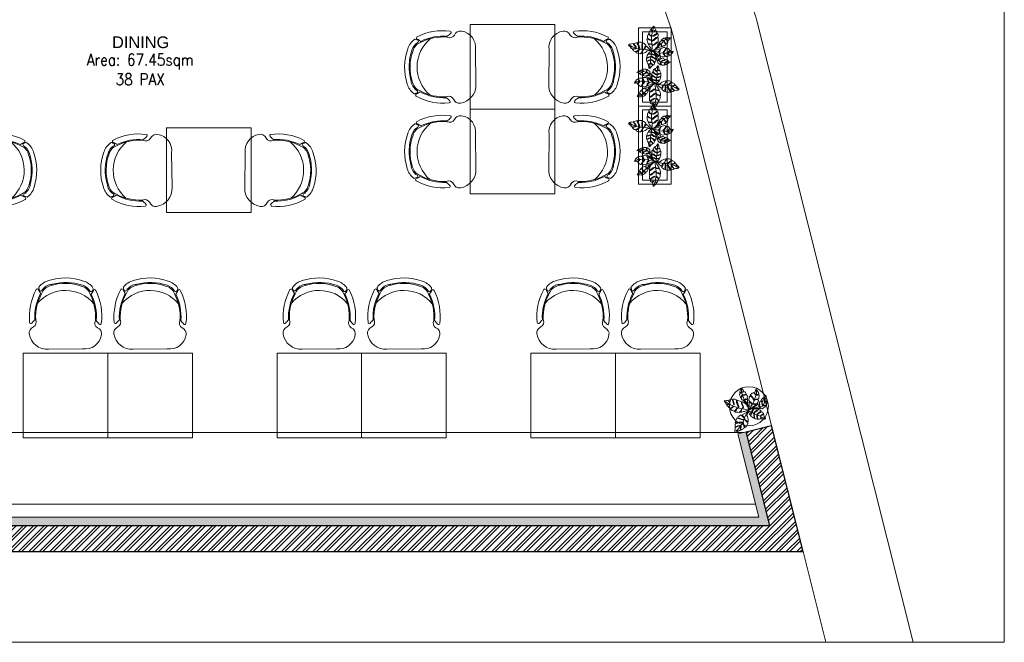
# Model space of a CAD drawing. Header units: millimetres. Extents: x 256680 to 410391, y -77299 to -22623.
# Tile 34 of 202: x 264677 to 272243, y -34256 to -29473. Entities that reach past the tile are written whole.
import ezdxf

# ---------------------------------------------------------------- set-up
doc = ezdxf.new("R2010")
doc.units = ezdxf.units.MM
doc.header["$LTSCALE"] = 2.5
for name, color, linetype, lineweight in [('ELEVATION 1', 143, 'Continuous', 18), ('ELEVATION 3', 23, 'Continuous', 13), ('FURNITURES', 30, 'Continuous', 15), ('HATCH LIGHT', 250, 'Continuous', 0), ('HATCH MEDIUM', 251, 'Continuous', 5), ('ROOM TEXT', 7, 'Continuous', 5), ('TEXT', 40, 'Continuous', 0), ('TREES', 55, 'Continuous', 5), ('WALL', 132, 'Continuous', 25)]:
    doc.layers.add(name, color=color, linetype=linetype, lineweight=lineweight)
doc.styles.add('MTEXT', font='romans.shx', dxfattribs={"width": 0.85})
doc.styles.add('RG_3F_TITLE BLOCK_A1$0$A1 TBLOCK LBV$0$Style-arial', font='arial.ttf')

# ---------------------------------------------------------------- blocks, each defined once
blk = doc.blocks.new('04P-CH~1')
blk.add_line((-0.6031, 0.6002), (-0.3259, 0.597))
for centre, radius, start, end in [((-0.6123, 0.4516), 0.1489, 86.45826, 170.84441), ((-0.3081, 0.4618), 0.1363, 9.13239, 97.50787), ((-0.2234, 0.474), 0.0508, 290.59406, 10.75195), ((-0.7092, 0.4672), 0.0508, 170.84441, 251.00231), ((-0.7491, 0.3792), 0.0464, 334.70337, 59.67207), ((-0.181, 0.3871), 0.0464, 121.92429, 206.89299), ((-0.3026, 0.3344), 0.456, 173.92961, 208.62433), ((-0.7462, 0.3807), 0.01, 46.56635, 168.96112), ((-0.9103, 0.2073), 0.2488, 38.01323, 46.56635), ((-0.3125, 0.3391), 0.4025, 176.94568, 208.36885), ((-0.3123, 0.339), 0.3954, 177.0537, 208.52316), ((-0.6165, 0.3348), 0.3954, 333.0732, 4.54266), ((-0.6164, 0.3348), 0.4025, 333.22752, 4.65068), ((-0.6261, 0.3299), 0.456, 332.97204, 7.66676), ((-0.0151, 0.2198), 0.2488, 135.03001, 143.58313), ((-0.184, 0.3885), 0.01, 12.63524, 135.03001), ((-0.465, 0.421), 0.2985, 220.6848, 320.38834), ((-0.6935, 0.1195), 0.01, 200.82595, 338.53261), ((-0.5509, 0.0634), 0.1433, 143.88699, 158.53261), ((-0.6722, 0.1012), 0.01, 162.69848, 217.18732), ((-0.5509, 0.0634), 0.1371, 154.57208, 162.69848), ((-0.5651, 0.1825), 0.1445, 217.18732, 254.77146), ((-0.6657, 0.118), 0.01, 32.6756, 154.57208), ((-0.5651, 0.1825), 0.1, 198.86575, 254.77146), ((-0.5651, 0.1825), 0.1095, 212.6756, 265.19021), ((-0.4661, 0.4573), 0.3918, 251.35616, 290.2402), ((-0.4624, 0.4792), 0.4208, 254.83048, 288.66311), ((-0.3595, 0.1854), 0.1, 286.8249, 342.73061), ((-0.3595, 0.1854), 0.1095, 286.8249, 328.92077), ((-0.3595, 0.1854), 0.1445, 286.8249, 324.40904), ((-0.2571, 0.1237), 0.01, 27.02428, 148.92077), ((-0.3704, 0.0659), 0.1433, 23.06375, 37.70938), ((-0.3704, 0.0659), 0.1371, 18.89788, 27.02428), ((-0.2501, 0.1071), 0.01, 324.40904, 18.89788), ((-0.2294, 0.126), 0.01, 203.06375, 340.77041), ((-0.4661, 0.456), 0.435, 251.64897, 289.94739), ((-0.5751, 0.0635), 0.01, 75.17077, 85.19021)]:
    blk.add_arc(centre, radius, start, end)
blk = doc.blocks.new('Table chair 1')
at = {"layer": 'FURNITURES'}
blk.add_lwpolyline([(-325, 325), (-325, -325), (325, -325), (325, 325)], close=True, dxfattribs=at)
at = {"layer": 'FURNITURES', "xscale": 946.5666576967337, "yscale": 946.5666576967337, "zscale": 946.5666576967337, "rotation": 180}
blk.add_blockref('04P-CH~1', (-439.7, 845.5), dxfattribs=at)
at = {"layer": 'FURNITURES', "xscale": -946.5666576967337, "yscale": 946.5666576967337, "zscale": 946.5666576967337}
blk.add_blockref('04P-CH~1', (-439.7, -850), dxfattribs=at)
blk = doc.blocks.new('BİTKİ')
for p, q in [((10469.1, 11260.2), (10473, 11263.8)), ((10473, 11263.8), (10478.4, 11267.5)), ((10478.4, 11267.5), (10482.5, 11270.6)), ((10455.8, 11251.4), (10459.5, 11253.9)), ((10459.5, 11253.9), (10465.7, 11257.6)), ((10465.7, 11257.6), (10469.1, 11260.2))]:
    blk.add_line(p, q)
for points in [[(10454.6, 11252), (10452.2, 11254), (10449.9, 11255.8), (10447.4, 11257.4), (10444.6, 11258.7), (10442.9, 11259.6), (10443, 11260.4), (10444.9, 11261.5), (10446.8, 11261.7), (10448.7, 11261.4), (10448.8, 11262.4), (10447.2, 11262.7), (10444.9, 11262.8), (10442.7, 11261.5), (10440.3, 11261), (10438.6, 11262.1), (10436.7, 11263.2), (10435.2, 11264.5), (10434.1, 11266.1), (10434.8, 11267.3), (10438.4, 11268.5), (10441.3, 11268.6), (10444, 11268.5), (10443.8, 11269.6), (10441.7, 11269.8), (10439.2, 11269.7), (10435.8, 11268.8), (10433.5, 11268.2), (10432.3, 11269), (10431.9, 11270.8), (10431.9, 11272.4), (10432.1, 11274.8), (10434.3, 11275.6), (10436.8, 11275.6), (10437.7, 11276.4), (10436.6, 11276.7), (10434.4, 11276.2), (10432.6, 11275.7), (10432.2, 11276.2), (10432.4, 11278.4), (10430.6, 11280), (10428.9, 11281.3), (10430.9, 11281.8), (10433.2, 11282.3), (10436.1, 11282.7), (10438.4, 11282.2), (10439.1, 11281.1), (10438.1, 11278.6), (10437.7, 11277.1), (10438.7, 11277.1), (10439.5, 11279.2), (10440.1, 11280.8), (10440.5, 11281.9), (10442.4, 11280.5), (10444.2, 11279.2), (10445.7, 11277.9), (10445.6, 11276.4), (10444.4, 11273.2), (10444.4, 11271.7), (10445, 11270.7), (10445.3, 11271.9), (10445.4, 11273.4), (10446.5, 11275.4), (10448.4, 11275.9), (10450.4, 11274.3), (10451.4, 11272.5), (10452.4, 11270.4), (10451.7, 11269.1), (10450.1, 11266.2), (10449, 11264.4), (10449.8, 11264.7), (10451, 11266), (10452.4, 11268), (10453.1, 11268.1), (10453.3, 11267.1), (10453.5, 11264.9), (10453.6, 11262.5), (10454.6, 11252)], [(10454, 11253.4), (10451.3, 11258.7), (10448.3, 11265), (10444.3, 11270.3), (10440.1, 11274.6), (10436.1, 11278.6), (10433.1, 11280.4), (10430.4, 11281)], [(10455.7, 11261.5), (10457.4, 11266.1), (10459.6, 11271.7), (10460.7, 11276.9), (10458.7, 11280.8), (10455, 11285.3), (10451.1, 11289.1)], [(10444.4, 11255.6), (10436, 11254.5), (10431.3, 11255.3), (10424.9, 11255.6), (10420.4, 11257.4), (10415.5, 11259.8)], [(10453.1, 11249.9), (10448, 11244.6), (10443, 11238.5), (10438.2, 11234), (10430.8, 11228.7), (10423.6, 11224.7), (10421, 11223.7)], [(10457.1, 11247.7), (10463.6, 11238.2), (10468.2, 11233.3), (10471.7, 11227.6), (10475.3, 11219.1), (10476.2, 11213.7)]]:
    blk.add_lwpolyline(points)
for points in [[(10446.9, 11291.8), (10449.4, 11291), (10451.7, 11290.2), (10455.1, 11288.9), (10456.3, 11288.4), (10456.6, 11285.7), (10456.3, 11284.3), (10456.8, 11283.6), (10457.2, 11284.3), (10457.6, 11285.7), (10457.4, 11287.1), (10458, 11287.9), (10459.5, 11287.3), (10460.5, 11286), (10462.9, 11283.4), (10462.7, 11282.2), (10461.7, 11280.3), (10460.4, 11278.9), (10460.4, 11278.2), (10461.1, 11278.7), (10463, 11280.4), (10464, 11281.6), (10464.4, 11280.9), (10464.5, 11279.4), (10464.6, 11277.2), (10464.8, 11274.9), (10463.1, 11273.3), (10460.9, 11272.5), (10459.8, 11271.4), (10460.8, 11271.7), (10462.2, 11272.4), (10462.9, 11271.9), (10462.4, 11270.8), (10460.3, 11267.2), (10456.6, 11261.4), (10454.6, 11258.4), (10454.8, 11262.8), (10455, 11267.7), (10453.7, 11271.9), (10455.1, 11273.6), (10456.8, 11272.9), (10458.3, 11270.6), (10458.8, 11270.8), (10458, 11272.7), (10456.4, 11274.2), (10454.5, 11274.5), (10453, 11275.1), (10451.9, 11277), (10451, 11279.2), (10452.8, 11280.1), (10455.4, 11278.7), (10458.4, 11277.8), (10459.5, 11278.1), (10457.6, 11278.9), (10455.4, 11279.7), (10453.7, 11280.8), (10451.9, 11281), (10450.4, 11281), (10449.4, 11282.8), (10448.8, 11284.7), (10448.5, 11285.9), (10450.5, 11285.8), (10453.4, 11284.2), (10455.2, 11283.9), (10454.3, 11284.8), (10451.4, 11286.2), (10450.1, 11286.7), (10448.5, 11286.9), (10449.2, 11288.6), (10449.5, 11289.4)], [(10449.5, 11254.1), (10444.6, 11254.9), (10442.2, 11254.1), (10437.8, 11252.6), (10436.7, 11252.8), (10436, 11253.3), (10435.1, 11254.4), (10434.3, 11254.3), (10435.3, 11252.9), (10435.7, 11251.9), (10434.6, 11251.6), (10433.3, 11251.3), (10431.6, 11250.7), (10429.8, 11251.5), (10428.7, 11252.8), (10427.3, 11254.5), (10425.9, 11255.2), (10426, 11254.1), (10427.1, 11253.3), (10428.5, 11251.8), (10429, 11250.8), (10428.1, 11250.6), (10425.7, 11251.2), (10423.2, 11251.6), (10422.1, 11252.6), (10421.7, 11254.7), (10421.1, 11256.9), (10420.6, 11256), (10421, 11254.6), (10420.4, 11253.3), (10418.6, 11254.5), (10417, 11256.5), (10415.6, 11258.4), (10414.1, 11260.2), (10417.9, 11261), (10419.6, 11260.6), (10420.7, 11260.9), (10421.5, 11259.8), (10421.3, 11258.2), (10422, 11257.3), (10422.1, 11258.7), (10422.3, 11260.4), (10421.9, 11261.3), (10423.3, 11262.1), (10425.2, 11262.8), (10427.5, 11262.8), (10427.7, 11260.3), (10426.8, 11258.1), (10426.1, 11256.5), (10426.8, 11256.1), (10427.6, 11257.6), (10428.5, 11259.3), (10428.9, 11261.4), (10429.4, 11262.5), (10431.1, 11262.6), (10433.2, 11261.8), (10434.3, 11261), (10436.1, 11260.4), (10436.2, 11258.9), (10434.9, 11256.9), (10434.3, 11255.8), (10434.9, 11255.5), (10435.3, 11256.5), (10436.8, 11258.5), (10437.3, 11259.5), (10440.5, 11257.9), (10443.9, 11256.3), (10447.7, 11255)], [(10483.2, 11271.2), (10483.1, 11270.1), (10482.9, 11269.1), (10481.8, 11267.7), (10480.6, 11266), (10479.7, 11264.6), (10478.6, 11264.2), (10477.5, 11264.8), (10476, 11265.4), (10475.5, 11265), (10476.7, 11264.6), (10478, 11263.9), (10478.8, 11263.1), (10478.8, 11262.4), (10478.2, 11261.2), (10477.7, 11260), (10477.2, 11259.1), (10475.7, 11258.6), (10473.7, 11259.6), (10472, 11260.4), (10470.6, 11261.1), (10470.4, 11260.3), (10472.5, 11259.3), (10474.6, 11258.5), (10475.9, 11258), (10476.6, 11257.7), (10476.5, 11257.3), (10475.2, 11255.9), (10474, 11254.8), (10472.9, 11253.7), (10471.2, 11254.7), (10469.1, 11255.9), (10467.1, 11256.6), (10466.1, 11257.2), (10465.4, 11257.1), (10465.8, 11256.5), (10467.7, 11255.6), (10469.6, 11255), (10471, 11254.1), (10471.9, 11252.8), (10471.1, 11252.4), (10469.7, 11252), (10468.2, 11251.2), (10466.1, 11250.6), (10464.1, 11251.8), (10462.2, 11253.6), (10460.7, 11254.2), (10461, 11253.5), (10462, 11252.7), (10463.5, 11251.7), (10464.3, 11251), (10465.1, 11250.6), (10464.8, 11250.2), (10463.6, 11250), (10461.8, 11249.9), (10460.2, 11250.2), (10458.2, 11250.3), (10456.1, 11250.7), (10455.5, 11252.5), (10455.4, 11254.5), (10455.1, 11256), (10455.4, 11257.4), (10456.4, 11259.1), (10457.5, 11259.9), (10458.2, 11258.9), (10458.9, 11257), (10459.4, 11255.8), (10460, 11255.2), (10460.7, 11256.1), (10460.2, 11257.4), (10458.4, 11259.9), (10457.8, 11261.2), (10457.8, 11262.1), (10458.6, 11263.4), (10459.8, 11264.9), (10460.6, 11265.8), (10461.9, 11265.8), (10462.6, 11264.1), (10462.9, 11261.1), (10463.3, 11259), (10464.3, 11257.9), (10465, 11258), (10464.2, 11259.7), (10463.9, 11261.7), (10463.7, 11263.6), (10463, 11265.6), (10462.5, 11267), (10462.9, 11268), (10464, 11269.3), (10465.2, 11270.1), (10467.8, 11270.6), (10467.6, 11268.8), (10467.8, 11265.1), (10468.3, 11263.2), (10468.7, 11262.1), (10469.4, 11261.4), (10469.7, 11262.3), (10468.9, 11263.9), (10468.6, 11266.4), (10468.9, 11268.3), (10469.1, 11270.6), (10470.2, 11271.6), (10471.7, 11272), (10472.8, 11272.1), (10474, 11271.6), (10473.8, 11269.2), (10473.4, 11267.1), (10473.5, 11265.6), (10474.3, 11265.8), (10474.4, 11267.4), (10474.6, 11268.9), (10474.6, 11271.1), (10475.2, 11271.5), (10476.2, 11271.3), (10478.6, 11270.7), (10480.7, 11271), (10482.6, 11271.2)], [(10419.2, 11222.4), (10420.4, 11222.5), (10421.9, 11222.6), (10423.5, 11222.5), (10425.3, 11222.6), (10426.7, 11222.6), (10427.4, 11223.6), (10427.7, 11224.9), (10427.4, 11226.7), (10428.1, 11226.5), (10428.4, 11225), (10427.7, 11223.3), (10428.4, 11222.8), (10429.5, 11222.9), (10431.6, 11223.5), (10433.4, 11223.9), (10435.3, 11224.7), (10435.7, 11226.5), (10436.1, 11228.3), (10435.9, 11230), (10435.6, 11231.4), (10436.3, 11231.9), (10436.7, 11230.1), (10436.9, 11228.6), (10436.7, 11226.9), (10436.6, 11225.9), (10436.8, 11225), (10438, 11225.4), (10441, 11226.4), (10442.7, 11227.6), (10443.9, 11228.9), (10443.6, 11231.9), (10442.4, 11234), (10441.7, 11236.3), (10442.5, 11237.1), (10442.8, 11235.1), (10444, 11233.2), (10444.5, 11231.3), (10444.9, 11229.9), (10445.6, 11229.5), (10446.7, 11230.2), (10447.9, 11231.7), (10449, 11233.7), (10450.5, 11236.2), (10449.9, 11238), (10448.3, 11240.5), (10446.8, 11242.5), (10448.1, 11242.2), (10449.8, 11239.7), (10450.3, 11238.7), (10450.6, 11238.1), (10451.2, 11238.2), (10452, 11240.1), (10452.8, 11242.8), (10453.3, 11244.4), (10453.7, 11246.4), (10454.2, 11247.8), (10455.9, 11250.7), (10453.6, 11251.8), (10450.6, 11253.3), (10448.4, 11253.6), (10446.2, 11253.4), (10444.2, 11253.8), (10441.8, 11252.8), (10439.7, 11251.4), (10436.6, 11249.4), (10437, 11248.6), (10438.8, 11247.7), (10441, 11247.7), (10443.3, 11247.5), (10445.5, 11246.8), (10447, 11245.7), (10446.9, 11245.1), (10446.1, 11244.8), (10444.2, 11246.3), (10441.6, 11246.4), (10439.9, 11246.5), (10437.2, 11247.3), (10435.5, 11248.4), (10433.7, 11246.7), (10431.9, 11245.1), (10430, 11243.5), (10430.2, 11242.6), (10431.4, 11241.9), (10435, 11241.1), (10437.3, 11240.8), (10439.2, 11240.6), (10441.9, 11239.9), (10441.8, 11238.9), (10438.9, 11239.3), (10435.7, 11239.9), (10432.2, 11240.1), (10430.4, 11241), (10429.1, 11242.1), (10428, 11241.9), (10426.1, 11240.1), (10425.2, 11239.3), (10424.3, 11237.7), (10424.5, 11236.9), (10426.2, 11236.9), (10428.5, 11236.1), (10431.6, 11235.5), (10433.3, 11234.7), (10434.2, 11234.1), (10433.7, 11233.6), (10432.1, 11234.1), (10429.6, 11234.8), (10426.9, 11235.5), (10424.7, 11235.5), (10422.9, 11234.4), (10422.5, 11233.4), (10422.4, 11231.7), (10423, 11230.2), (10425.7, 11229.7), (10426.1, 11228.6), (10424.6, 11229.1), (10423, 11229.3), (10421.9, 11229.3), (10421.5, 11227.9), (10420.7, 11226.2), (10420.4, 11225), (10419.3, 11223.8)], [(10477.8, 11211.6), (10478.2, 11213.1), (10478.4, 11214.2), (10478.3, 11215.5), (10477.3, 11216.5), (10476, 11217.8), (10476.5, 11218.2), (10477.6, 11217.3), (10478.4, 11217.2), (10478.6, 11217.7), (10478.6, 11219.3), (10478.7, 11220.6), (10478.3, 11221.6), (10476.6, 11223), (10474.2, 11224.8), (10472.9, 11225.8), (10472.9, 11226.4), (10473.8, 11226.1), (10476.2, 11224.5), (10478.3, 11222.5), (10479.1, 11222.8), (10479.1, 11224.7), (10479.3, 11226.1), (10479.3, 11227.4), (10478.9, 11228.7), (10477.6, 11229.9), (10474.8, 11231), (10472.4, 11231.6), (10469.7, 11232.1), (10469, 11232.8), (10469.8, 11233), (10471.2, 11232.6), (10473.5, 11232.2), (10476.5, 11231.8), (10478.1, 11230.9), (10478.8, 11232.2), (10477.7, 11234.7), (10477.2, 11235.8), (10476.2, 11237), (10474.3, 11239.6), (10471.4, 11239.3), (10469.5, 11238.5), (10466.8, 11237.8), (10465.3, 11238), (10464.3, 11238.3), (10465.1, 11238.6), (10466.8, 11238.5), (10469, 11239.4), (10471.6, 11240.2), (10472.6, 11240.8), (10472, 11241.4), (10469.4, 11242.9), (10466.4, 11244.2), (10464.1, 11244.8), (10461.5, 11244.8), (10460.2, 11245.8), (10456.5, 11250.1), (10456.7, 11246.9), (10456.5, 11243.9), (10456.5, 11238.1), (10456.8, 11237.9), (10458.7, 11237.8), (10461.7, 11239.1), (10463.2, 11238.7), (10462.1, 11238.2), (10459.4, 11236.6), (10456.6, 11236.4), (10455.8, 11235.6), (10455.7, 11235.5), (10455.7, 11234.9), (10455.8, 11232.4), (10455.9, 11230.5), (10456.3, 11229.2), (10457.6, 11229.1), (10459.3, 11230.7), (10461.3, 11232.4), (10463.9, 11234.6), (10465.2, 11235.5), (10465, 11234.9), (10463.5, 11232.8), (10460.7, 11230.3), (10457.9, 11228), (10457.2, 11226.9), (10457.9, 11225.4), (10460, 11223.2), (10461.4, 11221.4), (10462.9, 11220.3), (10463.8, 11222.3), (10464.8, 11226.4), (10466.5, 11229.3), (10467.6, 11231.3), (10468.1, 11230.7), (10466.8, 11228.7), (10465.9, 11226.3), (10465.3, 11223.4), (10464.4, 11221), (10464.8, 11219.3), (10466.6, 11218.1), (10468.7, 11216.8), (10469.8, 11219.2), (10469.9, 11221.7), (10470.6, 11224.7), (10471.6, 11226), (10471.2, 11224), (10470.5, 11220.8), (10470.4, 11217.9), (10469.8, 11216.4), (10472.2, 11214.6), (10474.2, 11213), (10475.5, 11212), (10476.5, 11211.9)]]:
    blk.add_lwpolyline(points, close=True)
for radius, start, end in [(14, 128.4633, 135.7724), (14, 111.8281, 114.76), (19.2, 79.7288, 80.5286), (14, 70.3301, 73.5895), (19.2, 299.1766, 301.4938)]:
    blk.add_arc((10455.1, 11251.8), radius, start, end)
blk = doc.blocks.new('dszv')
at = {"layer": 'HATCH MEDIUM'}
for points in [[(0, 0), (600, 0), (600, 250), (0, 250)], [(30, 30), (570, 30), (570, 220), (30, 220)]]:
    blk.add_lwpolyline(points, close=True, dxfattribs=at)
at = {"layer": 'HATCH MEDIUM', "xscale": 4.078189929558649, "yscale": 4.078189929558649, "zscale": 4.078189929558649}
for p, rotation in [((-62291.1, -4545.8), 317.1559511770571), ((62893.9, 4778.5), 137.1559511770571)]:
    blk.add_blockref('BİTKİ', p, dxfattribs=dict(at, rotation=rotation))
blk = doc.blocks.new('sdfvx')
at = {"layer": 'TREES'}
for p, q in [((2.9, 3.2), (23.7, -7.5)), ((23.7, -7.5), (56.9, -26.3)), ((56.9, -26.3), (77.7, -35.4)), ((77.7, -35.4), (104.4, -43.9)), ((104.4, -43.9), (135.7, -59.1)), ((135.7, -59.1), (160.2, -69.7))]:
    blk.add_line(p, q, dxfattribs=at)
for points in [[(-1.3, 38.9), (-10.2, 63.8), (-20.1, 72.7), (-38.5, 89.1), (-41, 94.8), (-40, 99.2), (-37.3, 106.3), (-39.7, 109.6), (-43.8, 101.4), (-47.3, 97), (-51.7, 101.3), (-56.3, 106.6), (-63.8, 112.6), (-64.3, 123), (-61.4, 131.8), (-57.4, 142.4), (-57.9, 150.7), (-62.5, 147.3), (-63.1, 140.3), (-66.7, 129.6), (-69.9, 124.7), (-73, 128.9), (-76.7, 141), (-81.1, 153.7), (-79.6, 161.3), (-71, 168.8), (-62.4, 177.1), (-67.7, 177.4), (-73.1, 171.6), (-80.7, 171), (-79.9, 182.5), (-74.7, 195), (-69.7, 206.8), (-65.6, 218.2), (-52.1, 202.6), (-49.2, 193.9), (-45.2, 189.6), (-48.3, 182.9), (-55.8, 179.5), (-58.2, 174.4), (-51.6, 177.2), (-43.2, 180.6), (-40.1, 184.7), (-32.8, 180.7), (-24.7, 173.7), (-18.8, 162.9), (-29.3, 155.8), (-42, 154.3), (-50.9, 153), (-51.1, 148.9), (-42.3, 149.3), (-31.9, 149.5), (-21.4, 153), (-15.1, 153.7), (-10, 145.9), (-8.3, 134.5), (-9.4, 127.2), (-7.5, 117.4), (-13.9, 112.9), (-26.6, 113.9), (-32.9, 113.6), (-33, 110.2), (-27.1, 110.6), (-14, 109.2), (-8.2, 109.6), (-7.2, 90.4), (-5.9, 70.7), (-1.8, 49.8)], [(-226.4, 96.3), (-222.5, 90.6), (-218.1, 84.3), (-214.3, 76.7), (-209.3, 68.5), (-205.8, 62.3), (-199.3, 61.8), (-192.5, 63.4), (-185, 69.4), (-184.2, 65.8), (-190.2, 60.5), (-199.7, 59.2), (-200.3, 54.9), (-197, 50), (-189, 41.8), (-182.1, 34.7), (-173.8, 27.7), (-164.1, 30.8), (-154.9, 33.8), (-148, 39), (-141.9, 44.3), (-137.8, 41.9), (-144.9, 35.5), (-151.8, 30.7), (-159.8, 27.1), (-164.9, 25.1), (-168.4, 22.1), (-163.4, 17.4), (-150.9, 6.4), (-141, 1.5), (-132.1, -0.7), (-118.9, 8.4), (-112.5, 19.4), (-103.6, 28.7), (-97.7, 26.9), (-106.5, 20.7), (-112, 10.1), (-119.2, 2.7), (-124.9, -2.6), (-124.6, -7.1), (-118.5, -10.1), (-108.5, -11.6), (-96.6, -11.5), (-81.3, -12), (-74.5, -4.6), (-66.8, 9.3), (-62, 21.4), (-59.9, 14.5), (-66.7, 0.5), (-70.1, -4.8), (-71.8, -7.6), (-70, -10.1), (-59.2, -8.5), (-44.6, -5.3), (-36.4, -3.4), (-25.8, -0.1), (-18.2, 1), (-0.1, 1), (-1.3, 14.4), (-2.3, 32.1), (-6.4, 42.9), (-13, 52.6), (-16.8, 62.8), (-27.5, 71), (-39.3, 77.5), (-56.6, 86.2), (-59.3, 82.6), (-58.7, 71.5), (-53.1, 61.5), (-47.6, 50.5), (-45.4, 38.3), (-46.3, 28.8), (-49.6, 27.5), (-52.7, 30.6), (-50.9, 43.1), (-57.1, 55.4), (-61.2, 63.5), (-64.8, 78.1), (-64.2, 88.6), (-76.4, 92.5), (-88.6, 96.5), (-100.7, 101.3), (-104.7, 97.9), (-104.8, 90.9), (-99.2, 72), (-94.2, 60.8), (-90.2, 51.4), (-86.5, 37.2), (-91.3, 34.8), (-97.1, 49.7), (-102.7, 65.5), (-110.9, 82.1), (-111.5, 93.2), (-109.9, 101.8), (-113.6, 106.3), (-126.6, 110.8), (-132.6, 112.5), (-142.2, 112.6), (-145.3, 109.5), (-141.2, 101.4), (-139, 88.8), (-133.4, 73), (-132.6, 63.2), (-133.4, 57.6), (-136.8, 58.5), (-138.6, 67.1), (-142, 80.4), (-145.6, 95), (-151.7, 105.1), (-161.5, 110.5), (-166.9, 109.5), (-174.9, 105.8), (-180.3, 99.1), (-175.7, 85.2), (-179.4, 80.5), (-180.9, 88.6), (-184.6, 96.6), (-187.4, 101.9), (-194.7, 99.9), (-204.5, 99.1), (-210.9, 97.3), (-219.5, 99)], [(165.3, 149.4), (168, 135.7), (170.3, 123.2), (173.6, 104), (174.2, 97.3), (162.8, 88.9), (155.4, 86.4), (153.3, 82.6), (157.9, 82.5), (165.2, 84.5), (171.4, 88.6), (176.4, 87.9), (177.7, 79.6), (174, 71.6), (168.5, 54.1), (162.5, 51.5), (150.8, 51.1), (141, 53.5), (137.8, 52), (142, 49.8), (155.1, 45.4), (163, 44.3), (161, 40.6), (154.2, 36), (144.2, 29.8), (134.1, 22.7), (122.5, 26.3), (113, 34.8), (105.2, 36.9), (109.2, 32.8), (116.2, 28.3), (115.5, 23.8), (108.8, 23.2), (87.1, 23.3), (50.4, 25.6), (31.9, 26.7), (52.7, 37.4), (75.6, 49.3), (91.7, 66.2), (103.1, 64), (104.3, 54.8), (97.8, 41.5), (99.6, 39.8), (106.4, 48.4), (109, 59.7), (105.8, 69.2), (104.5, 77.5), (110, 87.8), (118, 97.8), (126.8, 91.5), (127.1, 76.3), (130.8, 60.1), (135.3, 55.9), (133.8, 66.7), (132, 78.6), (132.6, 89.7), (128.7, 98.3), (124.6, 105), (130.5, 114.2), (137.8, 122.3), (142.4, 126.7), (147.2, 117.4), (147.2, 99.7), (150.4, 90.6), (152.3, 96.9), (151.2, 113.8), (150.3, 121.5), (146.8, 129.1), (156.6, 130.2), (161.3, 131.1)], [(165.1, -71.2), (159.6, -74.1), (154.6, -75.3), (145.4, -74.3), (134.4, -73), (125.4, -72.4), (121.2, -68.6), (120.5, -61.7), (119.5, -53.5), (116.4, -52.4), (117.8, -58.4), (118, -66.2), (116.4, -72.4), (113.3, -73.9), (106.1, -74.4), (99.3, -75.4), (93.8, -75.2), (87.5, -69.5), (86.7, -57.8), (86.1, -48.1), (85.7, -40), (81.7, -40.7), (82.2, -53), (84, -64.8), (85.6, -72.1), (86, -76), (83.9, -76.7), (74, -74.3), (65.6, -71.8), (57.6, -69.4), (58.1, -59.2), (57.7, -46.3), (56.1, -35.4), (56.3, -29.3), (53.9, -26.1), (52.1, -29.7), (53, -40.8), (55.2, -50.7), (54.8, -59.7), (51.1, -67.5), (47, -64.7), (41.7, -59.4), (33.7, -54.4), (25.8, -46.5), (26, -34.3), (29.2, -20.6), (28.5, -12.1), (25.8, -15.3), (24.9, -21.9), (24.1, -31.8), (23, -37.1), (23.3, -41.6), (20.5, -41.2), (16.6, -36.5), (11.4, -28), (8.7, -20.2), (4, -10.5), (0, 0), (6.9, 7.7), (15.7, 13.2), (22, 18.4), (29.3, 20.6), (39.7, 20.7), (46, 17.5), (43.2, 11.8), (36.5, 3.4), (32.2, -2.1), (31.3, -6.4), (37.3, -7.3), (41.9, -1.5), (48.6, 13.3), (52.7, 19.4), (56.9, 21.7), (65.2, 21.5), (75, 20.1), (81.5, 18.5), (84.9, 12.6), (78.6, 5.1), (66, -4.3), (57.2, -11.8), (54.6, -18.8), (56.7, -22), (62.7, -14.2), (71.1, -7.3), (79.6, -1.5), (86.6, 6.9), (92, 13.2), (97.6, 14), (106.7, 12), (113.3, 8.8), (122.3, -2.1), (113.4, -6), (97.1, -16.5), (89.3, -23.5), (85.4, -28.4), (84.1, -33.3), (89, -32.7), (94.3, -24.8), (105.1, -16.7), (114.6, -13.3), (125.3, -8), (133, -10.7), (138.6, -16.4), (142.1, -21.4), (143.2, -27.9), (131.4, -33), (120.9, -37), (114.1, -41.5), (116.9, -44.5), (124.5, -40.7), (132, -37.9), (142.5, -32.1), (145.8, -33.8), (147.3, -38.9), (151, -51.6), (157.4, -60.3), (163.3, -68.5)], [(-123.3, -201.7), (-115.2, -199.8), (-109.7, -197.5), (-103.9, -193.6), (-101.9, -186.6), (-99.6, -177.6), (-96.6, -178.6), (-97.7, -186.2), (-96.2, -190.1), (-93, -189.5), (-86.1, -185.3), (-79.5, -182.6), (-75.7, -177.9), (-74, -166.3), (-71.8, -151), (-70.6, -142.4), (-67.8, -140.7), (-66.9, -145.5), (-68.2, -160.6), (-71.6, -175.8), (-68.4, -178.3), (-59.5, -173.5), (-52.9, -170.8), (-46.7, -167.6), (-41.8, -162.6), (-39.4, -153.1), (-41.9, -137.7), (-45.2, -124.7), (-50, -111.1), (-48.8, -106), (-45.6, -109.1), (-43.5, -116.7), (-39.5, -128.1), (-33.8, -143), (-33.6, -152.9), (-25.7, -152.5), (-17.5, -141.2), (-13.6, -136), (-10.4, -128.2), (-3.8, -112.8), (-12.3, -100), (-21, -93.4), (-31.4, -83.1), (-34.5, -75.4), (-35.3, -70.1), (-32.1, -73.1), (-28, -81), (-18.3, -89.1), (-7.8, -99), (-2.4, -101.8), (-1.3, -97.3), (-1.1, -81.2), (-2.8, -64.4), (-6.2, -52), (-12.8, -40.1), (-11.6, -31.5), (-1.8, -3.3), (-15.6, -12.7), (-30.1, -19.5), (-56.8, -34.4), (-57, -36.5), (-52.4, -45.6), (-38.5, -56.1), (-36.4, -63.7), (-41.7, -60.3), (-56.4, -51.8), (-64.2, -39.6), (-70.3, -38.2), (-71, -37.8), (-73.4, -39.2), (-84.9, -46.4), (-93.4, -51.9), (-98.3, -56.9), (-95.6, -63), (-83.6, -66.8), (-70.3, -71.8), (-53.5, -77.8), (-46.3, -81.5), (-49.5, -82.1), (-63.3, -80.6), (-81.6, -74.3), (-99.8, -67.6), (-106.5, -67.1), (-111.7, -74.2), (-116.5, -89.6), (-120.7, -100.9), (-122.1, -110.6), (-110.6, -109.6), (-88.9, -103.4), (-71.2, -103.3), (-59.3, -103.5), (-60.4, -107.5), (-73.3, -106.7), (-86.6, -108.9), (-101.8, -113.5), (-115.1, -115.7), (-121.6, -121.5), (-122.8, -133.3), (-123.1, -146.2), (-109.4, -145.1), (-97.1, -139.1), (-81.9, -134.5), (-73.3, -135.7), (-83.6, -138.9), (-99.9, -143.8), (-113.4, -151.2), (-121.9, -152.6), (-124.2, -168.4), (-126.1, -181.6), (-127.3, -190.3), (-125.5, -195.2)]]:
    blk.add_lwpolyline(points, close=True, dxfattribs=at)
for points in [[(-7.7, 66.8), (-34.5, 102.6), (-43.2, 125.8), (-58.3, 156.2), (-62.1, 181.6), (-63.4, 210.4)], [(2.2, 10.2), (5, 26.5), (7.7, 41.8), (8.4, 57.4), (7.3, 73.8), (6.7, 84), (10.9, 85.4), (20.8, 79.9), (26.7, 71.5), (30.3, 61.8), (35.2, 64.2), (32.3, 72.2), (26.8, 83.1), (15.1, 89.8), (6.3, 99.2), (6.9, 110.2), (7.1, 121.9), (9.1, 132.2), (13.9, 141.1), (21, 141.1), (36.3, 127.8), (44, 114.5), (50.8, 101.9), (54.9, 105.9), (50.8, 116.1), (43.8, 127.2), (30.5, 140.8), (22.2, 149.5), (22.3, 157.1), (29.8, 163.6), (36.9, 167.7), (48.9, 173), (57.9, 165.2), (64.3, 153.6), (70.6, 151.7), (68.9, 157.5), (61, 166.2), (54, 173.3), (55.4, 176.1), (65.7, 181.2), (68.5, 193.5), (70.1, 204.9), (77.6, 196.7), (85.9, 187.4), (95.3, 175.5), (99.2, 163.8), (95.7, 157.2), (81.7, 155.2), (73.9, 153.2), (76.3, 148.9), (88.2, 150.7), (97, 152), (103.2, 153.1), (101.4, 140.7), (100.2, 128.7), (98.3, 118.9), (91.2, 115.3), (73.5, 112.3), (66.4, 108.3), (63.1, 103.2), (69.4, 104.8), (77, 108.3), (88.7, 108.6), (96.2, 101), (93.8, 87.6), (88.4, 78.3), (81.4, 68.2), (73.3, 68.3), (56, 67.8), (45, 68.4), (48.1, 65.4), (57.4, 63), (70.4, 62.2), (72.5, 59.3), (68.4, 55.4), (58.9, 49.1), (48.3, 42.1), (2.2, 10.2)], [(7.1, 16.6), (24.6, 42.9), (45.7, 73.3), (59.9, 105.2), (68.8, 135.8), (76.5, 164.5), (77.1, 183.1), (72.5, 197)], [(49, 29.8), (74.4, 33.8), (106, 38.8), (132.5, 47.2), (145.5, 66.6), (156.7, 95.3), (163.7, 123.1)], [(-11.4, 11.4), (-48.8, 21.2), (-90, 28.5), (-123.3, 39), (-167.1, 59.3), (-204.3, 81.9), (-215.3, 91.4)], [(-10.9, -12.4), (-38, -67.1), (-48.5, -100.9), (-65.4, -131.7), (-95.4, -170.4), (-117.8, -189)]]:
    blk.add_lwpolyline(points, dxfattribs=at)
for radius, start, end in [(74.1, 67.95601, 75.26504), (74.1, 51.32077, 54.25267), (74.1, 9.82277, 13.08212), (101.6, 19.22151, 20.02126), (101.6, 238.66923, 240.98647)]:
    blk.add_arc((2.6, 7.3), radius, start, end, dxfattribs=at)

msp = doc.modelspace()

# ---------------------------------------------------------------- hatches: boundary and pattern name
at = {"layer": 'HATCH LIGHT', "true_color": 0x636466}
h = msp.add_hatch(dxfattribs=at)
h.set_pattern_fill('ANSI32', color=251, scale=6)
h.set_pattern_definition([(45, (193310.04, -46725.026), (-40.411153, 40.411153), []), (45, (193336.98, -46725.026), (-40.411153, 40.411153), [])])
h.paths.add_polyline_path([(270452.9, -32590), (270258.9, -32638.8), (270440.5, -33359.7), (257887.8, -33359.6, -0.000263), (257873.3, -33559.6), (270697.1, -33559.7)])
h.paths.add_polyline_path([(258301.8, -25157.1), (258101.7, -25157.1, -0.011972), (257620.5, -34256), (257821.1, -34256, 0.01196)])
h.paths.add_polyline_path([(258285.4, -25697.6), (267964.3, -26046.6, 0.003501), (268458.4, -26800.6), (268626, -26691.5), (268075.9, -25850.5), (258291.6, -25497.7, -0.000262)])
h = msp.add_hatch(dxfattribs=at)
h.set_pattern_fill('ANSI36', color=251, scale=7)
h.set_pattern_definition([(45, (193310.04, -46725.026), (11.786586, 43.2174826), [55.5625, -11.1125, 0, -11.1125])])
h.paths.add_polyline_path([(270440.5, -33359.7), (270258.9, -32638.8), (270195.9, -32654.7), (270357.1, -33294.7), (258150.8, -33294.6), (258158.1, -31044.7), (258040.6, -31044.7, -0.003045), (257887.8, -33359.6)])

# ---------------------------------------------------------------- linework, layer by layer
at = {"layer": 'ELEVATION 1'}
msp.add_lwpolyline([(258158.1, -31044.7), (258150.8, -33294.6), (270357.1, -33294.7), (270195.9, -32654.7), (270258.9, -32638.8)], dxfattribs=at)
at = {"layer": 'ELEVATION 3'}
msp.add_lwpolyline([(256680.4, -34256), (272242.9, -34256), (272242.9, -25157.1), (256680.4, -25157.1)], close=True, dxfattribs=at)
msp.add_circle((270280.1, -32443.1), 150, dxfattribs=at)
at = {"layer": 'FURNITURES'}
msp.add_line((258152.9, -32644.6), (270235.6, -32644.7), dxfattribs=at)
for points in [[(265354.9, -32685.5), (265354.9, -32035.5), (264704.9, -32035.5), (264704.9, -32685.5)], [(266004.9, -32685.5), (266004.9, -32035.5), (265354.9, -32035.5), (265354.9, -32685.5)], [(267304.9, -32685.5), (267304.9, -32035.5), (266654.9, -32035.5), (266654.9, -32685.5)], [(267954.9, -32685.5), (267954.9, -32035.5), (267304.9, -32035.5), (267304.9, -32685.5)], [(269254.9, -32685.6), (269254.9, -32035.6), (268604.9, -32035.5), (268604.9, -32685.5)], [(269904.9, -32685.6), (269904.9, -32035.6), (269254.9, -32035.6), (269254.9, -32685.6)]]:
    msp.add_lwpolyline(points, close=True, dxfattribs=at)
msp.add_lwpolyline([(258151.2, -33194.6), (270331.9, -33194.7)], dxfattribs=at)
at = {"layer": 'HATCH MEDIUM', "flags": 128}
for points in [[(270340.3, -29481.3, 0.044115), (270179.6, -29019.3, 0.052662), (269885.5, -28515.5, -0.008636), (268626, -26691.5, -0.008636)], [(269710, -29640, 0.044115), (269586.9, -29286.2, 0.053087), (269359.5, -28897.4, -0.00866), (268083.7, -27049.9, -0.00866)]]:
    msp.add_lwpolyline(points, format="xyb", dxfattribs=at)
for points in [[(270340.3, -29481.3), (271542.7, -34256)], [(269710, -29640), (270452.9, -32590)], [(270697.1, -33559.7), (270872.5, -34256)]]:
    msp.add_lwpolyline(points, dxfattribs=at)
at = {"layer": 'WALL'}
for p, q in [((270258.9, -32638.8), (270452.9, -32590)), ((270697.1, -33559.7), (270452.9, -32590)), ((270440.5, -33359.7), (270258.9, -32638.8)), ((257887.8, -33359.6), (270440.5, -33359.7)), ((257873.3, -33559.6), (270697.1, -33559.7))]:
    msp.add_line(p, q, dxfattribs=at)

# ---------------------------------------------------------------- block references
at = {"rotation": 269.9995000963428}
for p in [(268464.8, -29836.3), (268464.8, -30486.3), (263982.9, -30629.6), (266129.8, -30629.6)]:
    msp.add_blockref('Table chair 1', p, dxfattribs=at)
at = {"layer": 'FURNITURES', "xscale": -946.5666576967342, "yscale": 946.5666576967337, "zscale": 946.5666576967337, "rotation": 179.9995000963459}
for p in [(265469.6, -31437), (266119.6, -31437), (267419.6, -31437), (268069.6, -31437), (269369.6, -31437.1), (270019.6, -31437.1)]:
    msp.add_blockref('04P-CH~1', p, dxfattribs=at)
at = {"layer": 'TREES', "rotation": 270}
for p in [(269433.2, -29536.9), (269433.2, -30136.9)]:
    msp.add_blockref('dszv', p, dxfattribs=at)
at = {"layer": 'TREES', "xscale": 0.8164613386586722, "yscale": 0.8164613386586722, "zscale": 0.8164613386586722}
msp.add_blockref('sdfvx', (270275.4, -32480), dxfattribs=at)

# ---------------------------------------------------------------- texts
at = {"layer": 'ROOM TEXT', "insert": (266185, -29976.5, 0.2), "char_height": 90, "attachment_point": 9, "style": 'MTEXT'}
msp.add_mtext_dynamic_manual_height_columns('\\A1;\\pxqc;Area: 67.45sqm\\P38 PAX', width=1162.931, gutter_width=1.8, heights=[0], dxfattribs=at)
at = {"layer": 'TEXT', "insert": (266244.1, -29601.6), "char_height": 90, "width": 1274.194, "attachment_point": 3, "style": 'RG_3F_TITLE BLOCK_A1$0$A1 TBLOCK LBV$0$Style-arial'}
msp.add_mtext('\\pxqc;DINING', dxfattribs=at)

doc.saveas('drawing.dxf')
